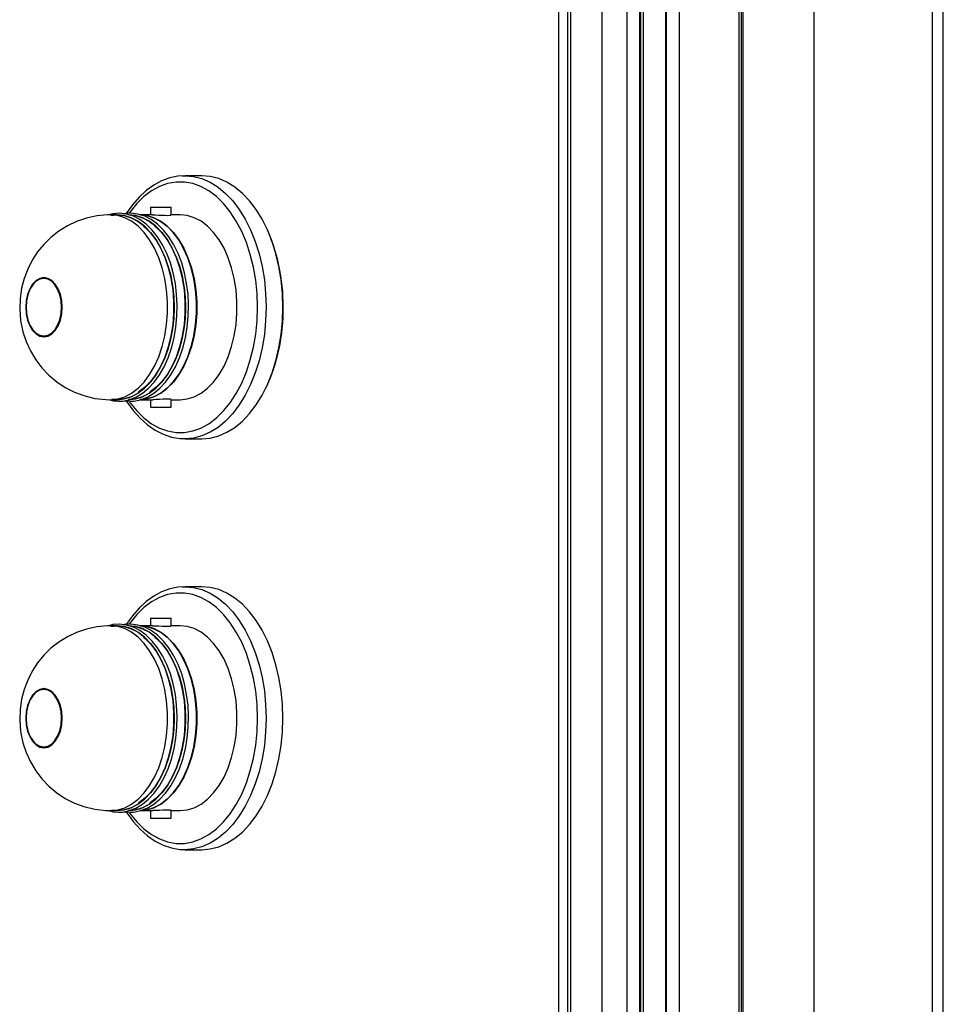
# Model space of a CAD drawing. Header units: millimetres. Extents: x 4904.09 to 4905.21, y 4759.5 to 4761.8.
# Tile 52 of 54: x 4904.98 to 4905.2, y 4760.76 to 4761. Entities that reach past the tile are written whole.
import ezdxf

# ---------------------------------------------------------------- set-up
doc = ezdxf.new("R2010")
doc.units = ezdxf.units.MM
doc.layers.add('SANINDUSA', color=3, linetype='Continuous')

msp = doc.modelspace()

# ---------------------------------------------------------------- linework, layer by layer
at = {"layer": 'SANINDUSA'}
for p, q in [((4905.15398, 4761.6755), (4905.15398, 4759.69704)), ((4905.15438, 4761.67627), (4905.15438, 4759.69627)), ((4905.17166, 4761.67627), (4905.17166, 4759.69627)), ((4905.20041, 4761.67627), (4905.20041, 4759.69627)), ((4905.20315, 4759.69627), (4905.20315, 4761.67627)), ((4905.15345, 4759.70372), (4905.15345, 4761.66882)), ((4905.10965, 4759.73464), (4905.10965, 4761.6379)), ((4905.1117, 4761.6379), (4905.1117, 4759.73464)), ((4905.11257, 4759.73464), (4905.11257, 4761.6379)), ((4905.12008, 4761.6379), (4905.12008, 4759.73464)), ((4905.12621, 4759.73464), (4905.12621, 4761.63741)), ((4905.12929, 4759.73464), (4905.12929, 4761.63741)), ((4905.12956, 4759.73464), (4905.12956, 4761.63741)), ((4905.13018, 4759.73464), (4905.13018, 4761.63741)), ((4905.13555, 4761.63741), (4905.13555, 4759.73464)), ((4905.13582, 4759.73464), (4905.1358, 4761.63741)), ((4905.13899, 4759.73431), (4905.13899, 4761.63741)), ((4905.139, 4759.73431), (4905.139, 4761.63741)), ((4905.01802, 4760.9625), (4905.01869, 4760.96252)), ((4905.02278, 4760.96252), (4905.01869, 4760.96252)), ((4905.00214, 4760.95302), (4905.00058, 4760.95302)), ((4905.01081, 4760.95302), (4905.00769, 4760.95302)), ((4905.01028, 4760.95487), (4905.01028, 4760.95302)), ((4905.01028, 4760.95487), (4905.01081, 4760.95487)), ((4905.01081, 4760.95487), (4905.01528, 4760.95487)), ((4905.01528, 4760.95296), (4905.01528, 4760.95487)), ((4905.01748, 4760.95302), (4905.01528, 4760.95302)), ((4904.98485, 4760.93752), (4904.98432, 4760.93752)), ((4904.98573, 4760.93737), (4904.98485, 4760.93752)), ((4904.98432, 4760.92352), (4904.98485, 4760.92352)), ((4904.98485, 4760.92352), (4904.98573, 4760.92367)), ((4905.00058, 4760.90802), (4905.00214, 4760.90802)), ((4905.00215, 4760.90804), (4905.00085, 4760.90814)), ((4905.00787, 4760.90802), (4905.01084, 4760.90802)), ((4905.01028, 4760.90802), (4905.01028, 4760.90617)), ((4905.01528, 4760.90617), (4905.01528, 4760.90807)), ((4905.01528, 4760.90802), (4905.01748, 4760.90802)), ((4905.01028, 4760.90617), (4905.01528, 4760.90617)), ((4905.01869, 4760.89852), (4905.01838, 4760.89852)), ((4905.01869, 4760.89852), (4905.02278, 4760.89852)), ((4905.01802, 4760.8625), (4905.01869, 4760.86252)), ((4905.02278, 4760.86252), (4905.01869, 4760.86252)), ((4905.01028, 4760.85487), (4905.01028, 4760.85302)), ((4905.01028, 4760.85487), (4905.01081, 4760.85487)), ((4905.01081, 4760.85487), (4905.01528, 4760.85487)), ((4905.01528, 4760.85296), (4905.01528, 4760.85487)), ((4905.00214, 4760.85302), (4905.00058, 4760.85302)), ((4905.01081, 4760.85302), (4905.00769, 4760.85302)), ((4905.01748, 4760.85302), (4905.01528, 4760.85302)), ((4904.98485, 4760.83752), (4904.98432, 4760.83752)), ((4904.98573, 4760.83737), (4904.98485, 4760.83752)), ((4904.98485, 4760.82352), (4904.98573, 4760.82367)), ((4904.98432, 4760.82352), (4904.98485, 4760.82352)), ((4905.00058, 4760.80802), (4905.00214, 4760.80802)), ((4905.00215, 4760.80804), (4905.00085, 4760.80814)), ((4905.00787, 4760.80802), (4905.01084, 4760.80802)), ((4905.01028, 4760.80802), (4905.01028, 4760.80617)), ((4905.01528, 4760.80617), (4905.01528, 4760.80807)), ((4905.01528, 4760.80802), (4905.01748, 4760.80802)), ((4905.01028, 4760.80617), (4905.01528, 4760.80617)), ((4905.01869, 4760.79852), (4905.01838, 4760.79852)), ((4905.01869, 4760.79852), (4905.02278, 4760.79852))]:
    msp.add_line(p, q, dxfattribs=at)
at = {"layer": 'SANINDUSA', "flags": 128}
for points in [[(4905.01797, 4760.96246), (4905.01696, 4760.9624), (4905.01495, 4760.96198), (4905.01299, 4760.96125), (4905.01108, 4760.96022), (4905.00925, 4760.95889), (4905.0075, 4760.95728), (4905.00587, 4760.9554), (4905.00439, 4760.95331)], [(4905.03631, 4760.93052), (4905.0362, 4760.93382), (4905.03587, 4760.93708), (4905.03532, 4760.94026), (4905.03457, 4760.94333), (4905.03362, 4760.94624), (4905.03247, 4760.94898), (4905.03116, 4760.95149), (4905.02968, 4760.95376), (4905.02806, 4760.95576), (4905.02631, 4760.95747), (4905.02446, 4760.95885), (4905.02254, 4760.95991), (4905.02055, 4760.96062), (4905.01852, 4760.96097), (4905.01649, 4760.96097), (4905.01446, 4760.96062), (4905.01248, 4760.95991), (4905.01055, 4760.95885), (4905.0087, 4760.95747), (4905.00695, 4760.95576), (4905.00533, 4760.95376), (4905.00513, 4760.95348)], [(4905.01869, 4760.96252), (4905.02075, 4760.96234), (4905.02279, 4760.96182), (4905.02478, 4760.96095), (4905.02671, 4760.95975), (4905.02855, 4760.95823), (4905.03028, 4760.95641), (4905.03189, 4760.9543), (4905.03335, 4760.95193), (4905.03465, 4760.94933), (4905.03577, 4760.94652), (4905.03671, 4760.94353), (4905.03745, 4760.94041), (4905.03798, 4760.93717), (4905.0383, 4760.93386), (4905.03841, 4760.93052)], [(4905.04251, 4760.93052), (4905.0424, 4760.93386), (4905.04208, 4760.93717), (4905.04154, 4760.94041), (4905.0408, 4760.94353), (4905.03986, 4760.94652), (4905.03874, 4760.94933), (4905.03744, 4760.95193), (4905.03598, 4760.9543), (4905.03438, 4760.95641), (4905.03264, 4760.95823), (4905.0308, 4760.95975), (4905.02888, 4760.96095), (4905.02688, 4760.96182), (4905.02484, 4760.96234), (4905.02278, 4760.96252)], [(4905.00058, 4760.95299), (4904.99983, 4760.95301), (4904.99722, 4760.95276), (4904.99471, 4760.95222), (4904.99231, 4760.9514), (4904.99006, 4760.95033), (4904.98797, 4760.94902), (4904.98605, 4760.94752), (4904.98433, 4760.94582), (4904.98281, 4760.94396), (4904.98151, 4760.94195), (4904.98042, 4760.9398), (4904.97955, 4760.93753), (4904.97893, 4760.93514), (4904.97856, 4760.93264), (4904.97847, 4760.93002), (4904.97868, 4760.92731), (4904.97925, 4760.92454), (4904.98003, 4760.92215), (4904.98107, 4760.91987), (4904.98236, 4760.91773), (4904.98386, 4760.91575), (4904.98558, 4760.91395), (4904.98749, 4760.91236), (4904.98956, 4760.91099), (4904.99177, 4760.90987), (4904.9941, 4760.909), (4904.99677, 4760.90835), (4904.99945, 4760.90805), (4905.00058, 4760.90802)], [(4905.00254, 4760.90764), (4905.00345, 4760.90769), (4905.00511, 4760.90802), (4905.00674, 4760.90865), (4905.0083, 4760.90959), (4905.00979, 4760.91081), (4905.01118, 4760.91231), (4905.01245, 4760.91407), (4905.01359, 4760.91605), (4905.01457, 4760.91823), (4905.01538, 4760.92058), (4905.01602, 4760.92307), (4905.01647, 4760.92566), (4905.01672, 4760.92831), (4905.01679, 4760.931), (4905.01665, 4760.93368), (4905.01633, 4760.93631), (4905.01581, 4760.93887), (4905.01511, 4760.94131), (4905.01424, 4760.94361), (4905.0132, 4760.94572), (4905.01201, 4760.94763), (4905.01069, 4760.9493), (4905.00926, 4760.95071), (4905.00772, 4760.95184), (4905.00612, 4760.95267), (4905.00446, 4760.95319), (4905.00278, 4760.95339), (4905.0011, 4760.95328), (4905.00003, 4760.953)], [(4905.00058, 4760.90802), (4905.00231, 4760.9082), (4905.00403, 4760.90873), (4905.00568, 4760.9096), (4905.00726, 4760.9108), (4905.00873, 4760.91232), (4905.01007, 4760.91412), (4905.01126, 4760.91618), (4905.01229, 4760.91846), (4905.01313, 4760.92094), (4905.01377, 4760.92357), (4905.0142, 4760.9263), (4905.01442, 4760.92911), (4905.01442, 4760.93193), (4905.0142, 4760.93473), (4905.01377, 4760.93747), (4905.01313, 4760.9401), (4905.01229, 4760.94257), (4905.01126, 4760.94486), (4905.01007, 4760.94692), (4905.00873, 4760.94872), (4905.00726, 4760.95024), (4905.00568, 4760.95144), (4905.00403, 4760.95231), (4905.00231, 4760.95284), (4905.00058, 4760.95302)], [(4905.00062, 4760.95286), (4905.00215, 4760.953), (4905.00389, 4760.95282), (4905.0056, 4760.95229), (4905.00725, 4760.95142), (4905.00883, 4760.95022), (4905.0103, 4760.94871), (4905.01164, 4760.94691), (4905.01283, 4760.94485), (4905.01385, 4760.94256), (4905.01469, 4760.94009), (4905.01533, 4760.93747), (4905.01576, 4760.93473), (4905.01598, 4760.93193), (4905.01598, 4760.92911), (4905.01576, 4760.92631), (4905.01533, 4760.92357), (4905.01469, 4760.92095), (4905.01385, 4760.91847), (4905.01283, 4760.91619), (4905.01164, 4760.91413), (4905.0103, 4760.91233), (4905.00883, 4760.91082), (4905.00725, 4760.90962), (4905.0056, 4760.90874), (4905.00389, 4760.90822), (4905.00215, 4760.90804), (4905.00215, 4760.90804)], [(4905.00214, 4760.90802), (4905.00387, 4760.9082), (4905.00558, 4760.90873), (4905.00724, 4760.9096), (4905.00882, 4760.9108), (4905.01029, 4760.91232), (4905.01163, 4760.91412), (4905.01282, 4760.91618), (4905.01385, 4760.91846), (4905.01469, 4760.92094), (4905.01533, 4760.92357), (4905.01576, 4760.9263), (4905.01598, 4760.92911), (4905.01598, 4760.93193), (4905.01576, 4760.93473), (4905.01533, 4760.93747), (4905.01469, 4760.9401), (4905.01385, 4760.94257), (4905.01282, 4760.94486), (4905.01163, 4760.94692), (4905.01029, 4760.94872), (4905.00882, 4760.95024), (4905.00724, 4760.95144), (4905.00558, 4760.95231), (4905.00387, 4760.95284), (4905.00214, 4760.95302)], [(4905.0053, 4760.90764), (4905.0062, 4760.90769), (4905.00786, 4760.90802), (4905.00949, 4760.90865), (4905.01106, 4760.90959), (4905.01255, 4760.91081), (4905.01394, 4760.91231), (4905.01521, 4760.91407), (4905.01634, 4760.91605), (4905.01732, 4760.91823), (4905.01814, 4760.92058), (4905.01877, 4760.92307), (4905.01922, 4760.92566), (4905.01948, 4760.92831), (4905.01954, 4760.931), (4905.01941, 4760.93368), (4905.01908, 4760.93631), (4905.01857, 4760.93887), (4905.01787, 4760.94131), (4905.01699, 4760.94361), (4905.01595, 4760.94572), (4905.01477, 4760.94763), (4905.01345, 4760.9493), (4905.01201, 4760.95071), (4905.01048, 4760.95184), (4905.00887, 4760.95267), (4905.00722, 4760.95319), (4905.00554, 4760.95339), (4905.00386, 4760.95328), (4905.00381, 4760.95327)], [(4905.0053, 4760.90803), (4905.00663, 4760.9082), (4905.00834, 4760.90873), (4905.01, 4760.9096), (4905.01157, 4760.9108), (4905.01304, 4760.91232), (4905.01439, 4760.91412), (4905.01558, 4760.91618), (4905.0166, 4760.91846), (4905.01744, 4760.92094), (4905.01808, 4760.92357), (4905.01852, 4760.9263), (4905.01873, 4760.92911), (4905.01873, 4760.93193), (4905.01852, 4760.93473), (4905.01808, 4760.93747), (4905.01744, 4760.9401), (4905.0166, 4760.94257), (4905.01558, 4760.94486), (4905.01439, 4760.94692), (4905.01304, 4760.94872), (4905.01157, 4760.95024), (4905.01, 4760.95144), (4905.00834, 4760.95231), (4905.00663, 4760.95284), (4905.00489, 4760.95302)], [(4905.00813, 4760.90803), (4905.00939, 4760.9082), (4905.0111, 4760.90873), (4905.01275, 4760.9096), (4905.01433, 4760.9108), (4905.0158, 4760.91232), (4905.01714, 4760.91412), (4905.01833, 4760.91618), (4905.01936, 4760.91846), (4905.0202, 4760.92094), (4905.02084, 4760.92357), (4905.02127, 4760.9263), (4905.02149, 4760.92911), (4905.02149, 4760.93193), (4905.02127, 4760.93473), (4905.02084, 4760.93747), (4905.0202, 4760.9401), (4905.01936, 4760.94257), (4905.01833, 4760.94486), (4905.01714, 4760.94692), (4905.0158, 4760.94872), (4905.01433, 4760.95024), (4905.01275, 4760.95144), (4905.0111, 4760.95231), (4905.00939, 4760.95284), (4905.00765, 4760.95302)], [(4905.00769, 4760.95302), (4905.00942, 4760.95284), (4905.01114, 4760.95231), (4905.01279, 4760.95144), (4905.01437, 4760.95024), (4905.01584, 4760.94872), (4905.01718, 4760.94692), (4905.01837, 4760.94486), (4905.0194, 4760.94257), (4905.02024, 4760.9401), (4905.02088, 4760.93747), (4905.02131, 4760.93473), (4905.02153, 4760.93193), (4905.02153, 4760.92911), (4905.02131, 4760.9263), (4905.02088, 4760.92357), (4905.02024, 4760.92094), (4905.0194, 4760.91846), (4905.01837, 4760.91618), (4905.01718, 4760.91412), (4905.01584, 4760.91232), (4905.01437, 4760.9108), (4905.01279, 4760.9096), (4905.01114, 4760.90873), (4905.00942, 4760.9082), (4905.00769, 4760.90802)], [(4905.01081, 4760.95302), (4905.01143, 4760.953), (4905.0122, 4760.95296), (4905.01304, 4760.95292), (4905.01385, 4760.95289), (4905.01453, 4760.95288), (4905.01502, 4760.95291), (4905.01526, 4760.95295), (4905.01525, 4760.95296)], [(4905.01748, 4760.90802), (4905.01922, 4760.9082), (4905.02093, 4760.90873), (4905.02259, 4760.9096), (4905.02416, 4760.9108), (4905.02563, 4760.91232), (4905.02698, 4760.91412), (4905.02817, 4760.91618), (4905.02919, 4760.91846), (4905.03003, 4760.92094), (4905.03067, 4760.92357), (4905.03111, 4760.9263), (4905.03132, 4760.92911), (4905.03132, 4760.93193), (4905.03111, 4760.93473), (4905.03067, 4760.93747), (4905.03003, 4760.9401), (4905.02919, 4760.94257), (4905.02817, 4760.94486), (4905.02698, 4760.94692), (4905.02563, 4760.94872), (4905.02416, 4760.95024), (4905.02259, 4760.95144), (4905.02093, 4760.95231), (4905.01922, 4760.95284), (4905.01748, 4760.95302)], [(4905.00554, 4760.95298), (4905.00664, 4760.95282), (4905.00835, 4760.95229), (4905.01001, 4760.95142), (4905.01158, 4760.95022), (4905.01305, 4760.94871), (4905.01439, 4760.94691), (4905.01558, 4760.94485), (4905.01661, 4760.94256), (4905.01745, 4760.94009), (4905.01809, 4760.93747), (4905.01852, 4760.93473), (4905.01874, 4760.93193), (4905.01874, 4760.92911), (4905.01852, 4760.92631), (4905.01809, 4760.92357), (4905.01745, 4760.92095), (4905.01661, 4760.91847), (4905.01558, 4760.91619), (4905.01439, 4760.91413), (4905.01305, 4760.91233), (4905.01158, 4760.91082), (4905.01001, 4760.90962), (4905.00835, 4760.90874), (4905.00664, 4760.90822), (4905.00491, 4760.90804)], [(4905.00829, 4760.95298), (4905.0094, 4760.95282), (4905.01111, 4760.95229), (4905.01276, 4760.95142), (4905.01434, 4760.95022), (4905.01581, 4760.94871), (4905.01715, 4760.94691), (4905.01834, 4760.94485), (4905.01936, 4760.94256), (4905.0202, 4760.94009), (4905.02084, 4760.93747), (4905.02128, 4760.93473), (4905.02149, 4760.93193), (4905.02149, 4760.92911), (4905.02128, 4760.92631), (4905.02084, 4760.92357), (4905.0202, 4760.92095), (4905.01936, 4760.91847), (4905.01834, 4760.91619), (4905.01715, 4760.91413), (4905.01581, 4760.91233), (4905.01434, 4760.91082), (4905.01276, 4760.90962), (4905.01111, 4760.90874), (4905.0094, 4760.90822), (4905.00766, 4760.90804)], [(4905.0085, 4760.90809), (4905.0094, 4760.90823), (4905.01111, 4760.90875), (4905.01276, 4760.90963), (4905.01434, 4760.91083), (4905.0158, 4760.91234), (4905.01714, 4760.91414), (4905.01834, 4760.9162), (4905.01936, 4760.91848), (4905.0202, 4760.92095), (4905.02084, 4760.92357), (4905.02127, 4760.92631), (4905.02149, 4760.92911), (4905.02149, 4760.93193), (4905.02127, 4760.93473), (4905.02084, 4760.93746), (4905.0202, 4760.94009), (4905.01936, 4760.94256), (4905.01834, 4760.94484), (4905.01714, 4760.9469), (4905.0158, 4760.9487), (4905.01434, 4760.95021), (4905.01276, 4760.95141), (4905.01111, 4760.95228), (4905.0094, 4760.95281), (4905.00882, 4760.95291)], [(4905.00857, 4760.95027), (4905.009, 4760.94994), (4905.01036, 4760.94854), (4905.01162, 4760.94688), (4905.01274, 4760.94499), (4905.01372, 4760.9429), (4905.01454, 4760.94062), (4905.0152, 4760.93821), (4905.01567, 4760.93568), (4905.01595, 4760.93307), (4905.01604, 4760.93044), (4905.01594, 4760.9278), (4905.01564, 4760.9252), (4905.01516, 4760.92268), (4905.0145, 4760.92027), (4905.01366, 4760.918), (4905.01267, 4760.91592), (4905.01154, 4760.91405), (4905.01028, 4760.91241), (4905.00892, 4760.91103), (4905.00747, 4760.90993), (4905.00737, 4760.90987)], [(4905.01133, 4760.95027), (4905.01175, 4760.94994), (4905.01312, 4760.94854), (4905.01437, 4760.94688), (4905.0155, 4760.94499), (4905.01648, 4760.9429), (4905.0173, 4760.94062), (4905.01795, 4760.93821), (4905.01842, 4760.93568), (4905.0187, 4760.93307), (4905.0188, 4760.93044), (4905.01869, 4760.9278), (4905.0184, 4760.9252), (4905.01792, 4760.92268), (4905.01725, 4760.92027), (4905.01642, 4760.918), (4905.01543, 4760.91592), (4905.0143, 4760.91405), (4905.01304, 4760.91241), (4905.01168, 4760.91103), (4905.01023, 4760.90993), (4905.01013, 4760.90987)], [(4904.98437, 4760.92332), (4904.98535, 4760.9235), (4904.98629, 4760.92403), (4904.98713, 4760.92489), (4904.98784, 4760.92603), (4904.98837, 4760.92739), (4904.98869, 4760.92892), (4904.9888, 4760.93052), (4904.98869, 4760.93212), (4904.98837, 4760.93364), (4904.98784, 4760.93501), (4904.98713, 4760.93615), (4904.98629, 4760.93701), (4904.98535, 4760.93754), (4904.98437, 4760.93772), (4904.98338, 4760.93754), (4904.98244, 4760.93701), (4904.9816, 4760.93615), (4904.9809, 4760.93501), (4904.98037, 4760.93364), (4904.98004, 4760.93212), (4904.97993, 4760.93052), (4904.98004, 4760.92892), (4904.98037, 4760.92739), (4904.9809, 4760.92603), (4904.9816, 4760.92489), (4904.98244, 4760.92403), (4904.98338, 4760.9235), (4904.98437, 4760.92332)], [(4904.98432, 4760.92352), (4904.98528, 4760.92369), (4904.98619, 4760.92421), (4904.98701, 4760.92505), (4904.98769, 4760.92615), (4904.98821, 4760.92748), (4904.98853, 4760.92896), (4904.98863, 4760.93052), (4904.98853, 4760.93208), (4904.98821, 4760.93356), (4904.98769, 4760.93488), (4904.98701, 4760.93599), (4904.98619, 4760.93683), (4904.98528, 4760.93734), (4904.98432, 4760.93752), (4904.98336, 4760.93734), (4904.98245, 4760.93683), (4904.98163, 4760.93599), (4904.98095, 4760.93488), (4904.98043, 4760.93356), (4904.98011, 4760.93208), (4904.98, 4760.93052), (4904.98011, 4760.92896), (4904.98043, 4760.92748), (4904.98095, 4760.92615), (4904.98163, 4760.92505), (4904.98245, 4760.92421), (4904.98336, 4760.92369), (4904.98432, 4760.92352)], [(4904.98461, 4760.93771), (4904.98386, 4760.93754), (4904.98356, 4760.93741)], [(4905.00519, 4760.90747), (4905.00533, 4760.90727), (4905.00695, 4760.90527), (4905.0087, 4760.90357), (4905.01055, 4760.90218), (4905.01248, 4760.90113), (4905.01446, 4760.90042), (4905.01649, 4760.90006), (4905.01852, 4760.90006), (4905.02055, 4760.90042), (4905.02254, 4760.90113), (4905.02446, 4760.90218), (4905.02631, 4760.90357), (4905.02806, 4760.90527), (4905.02968, 4760.90727), (4905.03116, 4760.90954), (4905.03247, 4760.91206), (4905.03362, 4760.91479), (4905.03457, 4760.91771), (4905.03532, 4760.92078), (4905.03587, 4760.92396), (4905.0362, 4760.92722), (4905.03631, 4760.93052)], [(4905.03841, 4760.93052), (4905.0383, 4760.92717), (4905.03798, 4760.92387), (4905.03745, 4760.92063), (4905.03671, 4760.9175), (4905.03577, 4760.91452), (4905.03465, 4760.91171), (4905.03335, 4760.90911), (4905.03189, 4760.90674), (4905.03028, 4760.90463), (4905.02855, 4760.90281), (4905.02671, 4760.90129), (4905.02478, 4760.90008), (4905.02279, 4760.89922), (4905.02075, 4760.89869), (4905.01869, 4760.89852)], [(4905.02278, 4760.89852), (4905.02484, 4760.89869), (4905.02688, 4760.89922), (4905.02888, 4760.90008), (4905.0308, 4760.90129), (4905.03264, 4760.90281), (4905.03438, 4760.90463), (4905.03598, 4760.90674), (4905.03744, 4760.90911), (4905.03874, 4760.91171), (4905.03986, 4760.91452), (4905.0408, 4760.9175), (4905.04154, 4760.92063), (4905.04208, 4760.92387), (4905.0424, 4760.92717), (4905.04251, 4760.93052)], [(4904.98356, 4760.92363), (4904.98386, 4760.9235), (4904.98461, 4760.92333)], [(4905.00004, 4760.90803), (4905.00117, 4760.90775), (4905.00254, 4760.90764)], [(4905.00385, 4760.90777), (4905.00393, 4760.90775), (4905.0053, 4760.90764)], [(4905.00441, 4760.90771), (4905.00455, 4760.90748), (4905.00608, 4760.90537), (4905.00775, 4760.9035), (4905.00953, 4760.90191), (4905.01142, 4760.90061), (4905.01338, 4760.89962), (4905.01539, 4760.89894), (4905.01743, 4760.89858), (4905.01836, 4760.89856)], [(4905.01528, 4760.90807), (4905.01528, 4760.90807), (4905.01513, 4760.90812), (4905.01472, 4760.90815), (4905.01409, 4760.90816), (4905.01332, 4760.90813), (4905.01248, 4760.90809), (4905.01168, 4760.90804), (4905.011, 4760.90802), (4905.01084, 4760.90802)], [(4905.01797, 4760.86246), (4905.01696, 4760.8624), (4905.01495, 4760.86198), (4905.01299, 4760.86125), (4905.01108, 4760.86022), (4905.00925, 4760.85889), (4905.0075, 4760.85728), (4905.00587, 4760.8554), (4905.00439, 4760.85331)], [(4905.01869, 4760.86252), (4905.02075, 4760.86234), (4905.02279, 4760.86182), (4905.02478, 4760.86095), (4905.02671, 4760.85975), (4905.02855, 4760.85823), (4905.03028, 4760.85641), (4905.03189, 4760.8543), (4905.03335, 4760.85193), (4905.03465, 4760.84933), (4905.03577, 4760.84652), (4905.03671, 4760.84353), (4905.03745, 4760.84041), (4905.03798, 4760.83717), (4905.0383, 4760.83386), (4905.03841, 4760.83052)], [(4905.04251, 4760.83052), (4905.0424, 4760.83386), (4905.04208, 4760.83717), (4905.04154, 4760.84041), (4905.0408, 4760.84353), (4905.03986, 4760.84652), (4905.03874, 4760.84933), (4905.03744, 4760.85193), (4905.03598, 4760.8543), (4905.03438, 4760.85641), (4905.03264, 4760.85823), (4905.0308, 4760.85975), (4905.02888, 4760.86095), (4905.02688, 4760.86182), (4905.02484, 4760.86234), (4905.02278, 4760.86252)], [(4905.03631, 4760.83052), (4905.0362, 4760.83382), (4905.03587, 4760.83708), (4905.03532, 4760.84026), (4905.03457, 4760.84333), (4905.03362, 4760.84624), (4905.03247, 4760.84898), (4905.03116, 4760.85149), (4905.02968, 4760.85376), (4905.02806, 4760.85576), (4905.02631, 4760.85747), (4905.02446, 4760.85885), (4905.02254, 4760.85991), (4905.02055, 4760.86062), (4905.01852, 4760.86097), (4905.01649, 4760.86097), (4905.01446, 4760.86062), (4905.01248, 4760.85991), (4905.01055, 4760.85885), (4905.0087, 4760.85747), (4905.00695, 4760.85576), (4905.00533, 4760.85376), (4905.00513, 4760.85348)], [(4905.00058, 4760.85299), (4904.99983, 4760.85301), (4904.99722, 4760.85276), (4904.99471, 4760.85222), (4904.99231, 4760.8514), (4904.99006, 4760.85033), (4904.98797, 4760.84902), (4904.98605, 4760.84752), (4904.98433, 4760.84582), (4904.98281, 4760.84396), (4904.98151, 4760.84195), (4904.98042, 4760.8398), (4904.97955, 4760.83753), (4904.97893, 4760.83514), (4904.97856, 4760.83264), (4904.97847, 4760.83002), (4904.97868, 4760.82731), (4904.97925, 4760.82454), (4904.98003, 4760.82215), (4904.98107, 4760.81987), (4904.98236, 4760.81773), (4904.98386, 4760.81575), (4904.98558, 4760.81395), (4904.98749, 4760.81236), (4904.98956, 4760.81099), (4904.99177, 4760.80987), (4904.9941, 4760.809), (4904.99677, 4760.80835), (4904.99945, 4760.80805), (4905.00058, 4760.80802)], [(4905.00254, 4760.80764), (4905.00345, 4760.80769), (4905.00511, 4760.80802), (4905.00674, 4760.80865), (4905.0083, 4760.80959), (4905.00979, 4760.81081), (4905.01118, 4760.81231), (4905.01245, 4760.81407), (4905.01359, 4760.81605), (4905.01457, 4760.81823), (4905.01538, 4760.82058), (4905.01602, 4760.82307), (4905.01647, 4760.82566), (4905.01672, 4760.82831), (4905.01679, 4760.831), (4905.01665, 4760.83368), (4905.01633, 4760.83631), (4905.01581, 4760.83887), (4905.01511, 4760.84131), (4905.01424, 4760.84361), (4905.0132, 4760.84572), (4905.01201, 4760.84763), (4905.01069, 4760.8493), (4905.00926, 4760.85071), (4905.00772, 4760.85184), (4905.00612, 4760.85267), (4905.00446, 4760.85319), (4905.00278, 4760.85339), (4905.0011, 4760.85328), (4905.00003, 4760.853)], [(4905.00058, 4760.80802), (4905.00231, 4760.8082), (4905.00403, 4760.80873), (4905.00568, 4760.8096), (4905.00726, 4760.8108), (4905.00873, 4760.81232), (4905.01007, 4760.81412), (4905.01126, 4760.81618), (4905.01229, 4760.81846), (4905.01313, 4760.82094), (4905.01377, 4760.82357), (4905.0142, 4760.8263), (4905.01442, 4760.82911), (4905.01442, 4760.83193), (4905.0142, 4760.83473), (4905.01377, 4760.83747), (4905.01313, 4760.8401), (4905.01229, 4760.84257), (4905.01126, 4760.84486), (4905.01007, 4760.84692), (4905.00873, 4760.84872), (4905.00726, 4760.85024), (4905.00568, 4760.85144), (4905.00403, 4760.85231), (4905.00231, 4760.85284), (4905.00058, 4760.85302)], [(4905.00062, 4760.85286), (4905.00215, 4760.853), (4905.00389, 4760.85282), (4905.0056, 4760.85229), (4905.00725, 4760.85142), (4905.00883, 4760.85022), (4905.0103, 4760.84871), (4905.01164, 4760.84691), (4905.01283, 4760.84485), (4905.01385, 4760.84256), (4905.01469, 4760.84009), (4905.01533, 4760.83747), (4905.01576, 4760.83473), (4905.01598, 4760.83193), (4905.01598, 4760.82911), (4905.01576, 4760.82631), (4905.01533, 4760.82357), (4905.01469, 4760.82095), (4905.01385, 4760.81847), (4905.01283, 4760.81619), (4905.01164, 4760.81413), (4905.0103, 4760.81233), (4905.00883, 4760.81082), (4905.00725, 4760.80962), (4905.0056, 4760.80874), (4905.00389, 4760.80822), (4905.00215, 4760.80804), (4905.00215, 4760.80804)], [(4905.00214, 4760.80802), (4905.00387, 4760.8082), (4905.00558, 4760.80873), (4905.00724, 4760.8096), (4905.00882, 4760.8108), (4905.01029, 4760.81232), (4905.01163, 4760.81412), (4905.01282, 4760.81618), (4905.01385, 4760.81846), (4905.01469, 4760.82094), (4905.01533, 4760.82357), (4905.01576, 4760.8263), (4905.01598, 4760.82911), (4905.01598, 4760.83193), (4905.01576, 4760.83473), (4905.01533, 4760.83747), (4905.01469, 4760.8401), (4905.01385, 4760.84257), (4905.01282, 4760.84486), (4905.01163, 4760.84692), (4905.01029, 4760.84872), (4905.00882, 4760.85024), (4905.00724, 4760.85144), (4905.00558, 4760.85231), (4905.00387, 4760.85284), (4905.00214, 4760.85302)], [(4905.0053, 4760.80764), (4905.0062, 4760.80769), (4905.00786, 4760.80802), (4905.00949, 4760.80865), (4905.01106, 4760.80959), (4905.01255, 4760.81081), (4905.01394, 4760.81231), (4905.01521, 4760.81407), (4905.01634, 4760.81605), (4905.01732, 4760.81823), (4905.01814, 4760.82058), (4905.01877, 4760.82307), (4905.01922, 4760.82566), (4905.01948, 4760.82831), (4905.01954, 4760.831), (4905.01941, 4760.83368), (4905.01908, 4760.83631), (4905.01857, 4760.83887), (4905.01787, 4760.84131), (4905.01699, 4760.84361), (4905.01595, 4760.84572), (4905.01477, 4760.84763), (4905.01345, 4760.8493), (4905.01201, 4760.85071), (4905.01048, 4760.85184), (4905.00887, 4760.85267), (4905.00722, 4760.85319), (4905.00554, 4760.85339), (4905.00386, 4760.85328), (4905.00381, 4760.85327)], [(4905.0053, 4760.80803), (4905.00663, 4760.8082), (4905.00834, 4760.80873), (4905.01, 4760.8096), (4905.01157, 4760.8108), (4905.01304, 4760.81232), (4905.01439, 4760.81412), (4905.01558, 4760.81618), (4905.0166, 4760.81846), (4905.01744, 4760.82094), (4905.01808, 4760.82357), (4905.01852, 4760.8263), (4905.01873, 4760.82911), (4905.01873, 4760.83193), (4905.01852, 4760.83473), (4905.01808, 4760.83747), (4905.01744, 4760.8401), (4905.0166, 4760.84257), (4905.01558, 4760.84486), (4905.01439, 4760.84692), (4905.01304, 4760.84872), (4905.01157, 4760.85024), (4905.01, 4760.85144), (4905.00834, 4760.85231), (4905.00663, 4760.85284), (4905.00489, 4760.85302)], [(4905.00554, 4760.85298), (4905.00664, 4760.85282), (4905.00835, 4760.85229), (4905.01001, 4760.85142), (4905.01158, 4760.85022), (4905.01305, 4760.84871), (4905.01439, 4760.84691), (4905.01558, 4760.84485), (4905.01661, 4760.84256), (4905.01745, 4760.84009), (4905.01809, 4760.83747), (4905.01852, 4760.83473), (4905.01874, 4760.83193), (4905.01874, 4760.82911), (4905.01852, 4760.82631), (4905.01809, 4760.82357), (4905.01745, 4760.82095), (4905.01661, 4760.81847), (4905.01558, 4760.81619), (4905.01439, 4760.81413), (4905.01305, 4760.81233), (4905.01158, 4760.81082), (4905.01001, 4760.80962), (4905.00835, 4760.80874), (4905.00664, 4760.80822), (4905.00491, 4760.80804)], [(4905.00813, 4760.80803), (4905.00939, 4760.8082), (4905.0111, 4760.80873), (4905.01275, 4760.8096), (4905.01433, 4760.8108), (4905.0158, 4760.81232), (4905.01714, 4760.81412), (4905.01833, 4760.81618), (4905.01936, 4760.81846), (4905.0202, 4760.82094), (4905.02084, 4760.82357), (4905.02127, 4760.8263), (4905.02149, 4760.82911), (4905.02149, 4760.83193), (4905.02127, 4760.83473), (4905.02084, 4760.83747), (4905.0202, 4760.8401), (4905.01936, 4760.84257), (4905.01833, 4760.84486), (4905.01714, 4760.84692), (4905.0158, 4760.84872), (4905.01433, 4760.85024), (4905.01275, 4760.85144), (4905.0111, 4760.85231), (4905.00939, 4760.85284), (4905.00765, 4760.85302)], [(4905.00829, 4760.85298), (4905.0094, 4760.85282), (4905.01111, 4760.85229), (4905.01276, 4760.85142), (4905.01434, 4760.85022), (4905.01581, 4760.84871), (4905.01715, 4760.84691), (4905.01834, 4760.84485), (4905.01936, 4760.84256), (4905.0202, 4760.84009), (4905.02084, 4760.83747), (4905.02128, 4760.83473), (4905.02149, 4760.83193), (4905.02149, 4760.82911), (4905.02128, 4760.82631), (4905.02084, 4760.82357), (4905.0202, 4760.82095), (4905.01936, 4760.81847), (4905.01834, 4760.81619), (4905.01715, 4760.81413), (4905.01581, 4760.81233), (4905.01434, 4760.81082), (4905.01276, 4760.80962), (4905.01111, 4760.80874), (4905.0094, 4760.80822), (4905.00766, 4760.80804)], [(4905.00769, 4760.85302), (4905.00942, 4760.85284), (4905.01114, 4760.85231), (4905.01279, 4760.85144), (4905.01437, 4760.85024), (4905.01584, 4760.84872), (4905.01718, 4760.84692), (4905.01837, 4760.84486), (4905.0194, 4760.84257), (4905.02024, 4760.8401), (4905.02088, 4760.83747), (4905.02131, 4760.83473), (4905.02153, 4760.83193), (4905.02153, 4760.82911), (4905.02131, 4760.8263), (4905.02088, 4760.82357), (4905.02024, 4760.82094), (4905.0194, 4760.81846), (4905.01837, 4760.81618), (4905.01718, 4760.81412), (4905.01584, 4760.81232), (4905.01437, 4760.8108), (4905.01279, 4760.8096), (4905.01114, 4760.80873), (4905.00942, 4760.8082), (4905.00769, 4760.80802)], [(4905.0085, 4760.80809), (4905.0094, 4760.80823), (4905.01111, 4760.80875), (4905.01276, 4760.80963), (4905.01434, 4760.81083), (4905.0158, 4760.81234), (4905.01714, 4760.81414), (4905.01834, 4760.8162), (4905.01936, 4760.81848), (4905.0202, 4760.82095), (4905.02084, 4760.82357), (4905.02127, 4760.82631), (4905.02149, 4760.82911), (4905.02149, 4760.83193), (4905.02127, 4760.83473), (4905.02084, 4760.83746), (4905.0202, 4760.84009), (4905.01936, 4760.84256), (4905.01834, 4760.84484), (4905.01714, 4760.8469), (4905.0158, 4760.8487), (4905.01434, 4760.85021), (4905.01276, 4760.85141), (4905.01111, 4760.85228), (4905.0094, 4760.85281), (4905.00882, 4760.85291)], [(4905.01081, 4760.85302), (4905.01143, 4760.853), (4905.0122, 4760.85296), (4905.01304, 4760.85292), (4905.01385, 4760.85289), (4905.01453, 4760.85288), (4905.01502, 4760.85291), (4905.01526, 4760.85295), (4905.01525, 4760.85296)], [(4905.01748, 4760.80802), (4905.01922, 4760.8082), (4905.02093, 4760.80873), (4905.02259, 4760.8096), (4905.02416, 4760.8108), (4905.02563, 4760.81232), (4905.02698, 4760.81412), (4905.02817, 4760.81618), (4905.02919, 4760.81846), (4905.03003, 4760.82094), (4905.03067, 4760.82357), (4905.03111, 4760.8263), (4905.03132, 4760.82911), (4905.03132, 4760.83193), (4905.03111, 4760.83473), (4905.03067, 4760.83747), (4905.03003, 4760.8401), (4905.02919, 4760.84257), (4905.02817, 4760.84486), (4905.02698, 4760.84692), (4905.02563, 4760.84872), (4905.02416, 4760.85024), (4905.02259, 4760.85144), (4905.02093, 4760.85231), (4905.01922, 4760.85284), (4905.01748, 4760.85302)], [(4905.00857, 4760.85027), (4905.009, 4760.84994), (4905.01036, 4760.84854), (4905.01162, 4760.84688), (4905.01274, 4760.84499), (4905.01372, 4760.8429), (4905.01454, 4760.84062), (4905.0152, 4760.83821), (4905.01567, 4760.83568), (4905.01595, 4760.83307), (4905.01604, 4760.83044), (4905.01594, 4760.8278), (4905.01564, 4760.8252), (4905.01516, 4760.82268), (4905.0145, 4760.82027), (4905.01366, 4760.818), (4905.01267, 4760.81592), (4905.01154, 4760.81405), (4905.01028, 4760.81241), (4905.00892, 4760.81103), (4905.00747, 4760.80993), (4905.00737, 4760.80987)], [(4905.01133, 4760.85027), (4905.01175, 4760.84994), (4905.01312, 4760.84854), (4905.01437, 4760.84688), (4905.0155, 4760.84499), (4905.01648, 4760.8429), (4905.0173, 4760.84062), (4905.01795, 4760.83821), (4905.01842, 4760.83568), (4905.0187, 4760.83307), (4905.0188, 4760.83044), (4905.01869, 4760.8278), (4905.0184, 4760.8252), (4905.01792, 4760.82268), (4905.01725, 4760.82027), (4905.01642, 4760.818), (4905.01543, 4760.81592), (4905.0143, 4760.81405), (4905.01304, 4760.81241), (4905.01168, 4760.81103), (4905.01023, 4760.80993), (4905.01013, 4760.80987)], [(4904.98437, 4760.82332), (4904.98535, 4760.8235), (4904.98629, 4760.82403), (4904.98713, 4760.82489), (4904.98784, 4760.82603), (4904.98837, 4760.82739), (4904.98869, 4760.82892), (4904.9888, 4760.83052), (4904.98869, 4760.83212), (4904.98837, 4760.83364), (4904.98784, 4760.83501), (4904.98713, 4760.83615), (4904.98629, 4760.83701), (4904.98535, 4760.83754), (4904.98437, 4760.83772), (4904.98338, 4760.83754), (4904.98244, 4760.83701), (4904.9816, 4760.83615), (4904.9809, 4760.83501), (4904.98037, 4760.83364), (4904.98004, 4760.83212), (4904.97993, 4760.83052), (4904.98004, 4760.82892), (4904.98037, 4760.82739), (4904.9809, 4760.82603), (4904.9816, 4760.82489), (4904.98244, 4760.82403), (4904.98338, 4760.8235), (4904.98437, 4760.82332)], [(4904.98432, 4760.82352), (4904.98528, 4760.82369), (4904.98619, 4760.82421), (4904.98701, 4760.82505), (4904.98769, 4760.82615), (4904.98821, 4760.82748), (4904.98853, 4760.82896), (4904.98863, 4760.83052), (4904.98853, 4760.83208), (4904.98821, 4760.83356), (4904.98769, 4760.83488), (4904.98701, 4760.83599), (4904.98619, 4760.83683), (4904.98528, 4760.83734), (4904.98432, 4760.83752), (4904.98336, 4760.83734), (4904.98245, 4760.83683), (4904.98163, 4760.83599), (4904.98095, 4760.83488), (4904.98043, 4760.83356), (4904.98011, 4760.83208), (4904.98, 4760.83052), (4904.98011, 4760.82896), (4904.98043, 4760.82748), (4904.98095, 4760.82615), (4904.98163, 4760.82505), (4904.98245, 4760.82421), (4904.98336, 4760.82369), (4904.98432, 4760.82352)], [(4904.98461, 4760.83771), (4904.98386, 4760.83754), (4904.98356, 4760.83741)], [(4905.00519, 4760.80747), (4905.00533, 4760.80727), (4905.00695, 4760.80527), (4905.0087, 4760.80357), (4905.01055, 4760.80218), (4905.01248, 4760.80113), (4905.01446, 4760.80042), (4905.01649, 4760.80006), (4905.01852, 4760.80006), (4905.02055, 4760.80042), (4905.02254, 4760.80113), (4905.02446, 4760.80218), (4905.02631, 4760.80357), (4905.02806, 4760.80527), (4905.02968, 4760.80727), (4905.03116, 4760.80954), (4905.03247, 4760.81206), (4905.03362, 4760.81479), (4905.03457, 4760.81771), (4905.03532, 4760.82078), (4905.03587, 4760.82396), (4905.0362, 4760.82722), (4905.03631, 4760.83052)], [(4905.03841, 4760.83052), (4905.0383, 4760.82717), (4905.03798, 4760.82387), (4905.03745, 4760.82063), (4905.03671, 4760.8175), (4905.03577, 4760.81452), (4905.03465, 4760.81171), (4905.03335, 4760.80911), (4905.03189, 4760.80674), (4905.03028, 4760.80463), (4905.02855, 4760.80281), (4905.02671, 4760.80129), (4905.02478, 4760.80008), (4905.02279, 4760.79922), (4905.02075, 4760.79869), (4905.01869, 4760.79852)], [(4905.02278, 4760.79852), (4905.02484, 4760.79869), (4905.02688, 4760.79922), (4905.02888, 4760.80008), (4905.0308, 4760.80129), (4905.03264, 4760.80281), (4905.03438, 4760.80463), (4905.03598, 4760.80674), (4905.03744, 4760.80911), (4905.03874, 4760.81171), (4905.03986, 4760.81452), (4905.0408, 4760.8175), (4905.04154, 4760.82063), (4905.04208, 4760.82387), (4905.0424, 4760.82717), (4905.04251, 4760.83052)], [(4904.98356, 4760.82363), (4904.98386, 4760.8235), (4904.98461, 4760.82333)], [(4905.00004, 4760.80803), (4905.00117, 4760.80775), (4905.00254, 4760.80764)], [(4905.00385, 4760.80777), (4905.00393, 4760.80775), (4905.0053, 4760.80764)], [(4905.00441, 4760.80771), (4905.00455, 4760.80748), (4905.00608, 4760.80537), (4905.00775, 4760.8035), (4905.00953, 4760.80191), (4905.01142, 4760.80061), (4905.01338, 4760.79962), (4905.01539, 4760.79894), (4905.01743, 4760.79858), (4905.01836, 4760.79856)], [(4905.01528, 4760.80807), (4905.01528, 4760.80807), (4905.01513, 4760.80812), (4905.01472, 4760.80815), (4905.01409, 4760.80816), (4905.01332, 4760.80813), (4905.01248, 4760.80809), (4905.01168, 4760.80804), (4905.011, 4760.80802), (4905.01084, 4760.80802)]]:
    msp.add_lwpolyline(points, dxfattribs=at)
at = {"layer": 'SANINDUSA'}
for centre, radius, start, end in [((4904.99709, 4760.93105), 0.04547, 359.3285, 25.0922), ((4904.99812, 4760.92976), 0.04444, 334.6053, 0.9739)]:
    msp.add_arc(centre, radius, start, end, dxfattribs=at)

doc.saveas('drawing.dxf')
